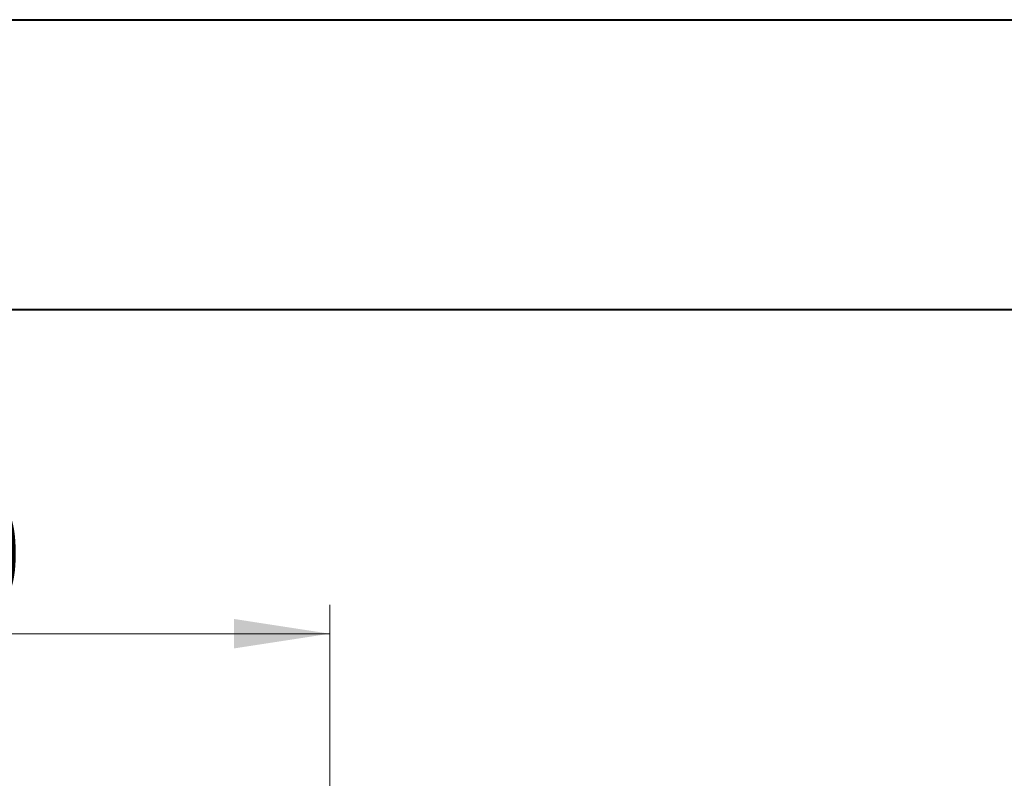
# Model space of a CAD drawing. Header units: millimetres. Extents: x 0 to 420, y 0 to 297.
# Tile 59 of 92: x 88 to 122, y 271 to 297. Entities that reach past the tile are written whole.
import ezdxf

# ---------------------------------------------------------------- set-up
doc = ezdxf.new("R2010")
doc.units = ezdxf.units.MM
doc.styles.add('SLDTEXTSTYLE0', font='TXT', dxfattribs={"width": 0.75})
doc.dimstyles.new('SLDDIMSTYLE4', dxfattribs={"dimtxt": 3.5, "dimasz": 3.302, "dimexe": 0, "dimexo": 0.0625, "dimgap": 0.875, "dimtad": 2, "dimlfac": 2, "dimrnd": 1e-09, "dimzin": 4, "dimdsep": 46, "dimtxsty": 'SLDTEXTSTYLE0', "dimsah": 1, "dimcen": 0.09, "dimadec": 0, "dimazin": 1, "dimtfac": 1, "dimtofl": 0, "dimtmove": 0, "dimatfit": 3, "dimfxl": 1, "dimfrac": 2, "dimtolj": 1, "dimtzin": 12, "dimarcsym": 0})

# ---------------------------------------------------------------- blocks, each defined once
blk = doc.blocks.new('_D_17')
at = {"color": 7, "linetype": 'Continuous', "lineweight": 0}
for p, q in [((71.192, 256.213), (71.192, 277.032)), ((98.987, 256.213), (98.987, 277.032)), ((71.192, 276.032), (98.987, 276.032))]:
    blk.add_line(p, q, dxfattribs=at)
for points in [[(71.192, 276.032), (74.494, 275.524), (74.494, 276.54)], [(98.987, 276.032), (95.685, 276.54), (95.685, 275.524)]]:
    blk.add_solid(points, dxfattribs=at)
at = {"color": 7, "linetype": 'Continuous', "lineweight": 0, "insert": (79.5, 280.544), "char_height": 3.5, "attachment_point": 1, "style": 'SLDTEXTSTYLE0'}
blk.add_mtext('55.60', dxfattribs=at)

msp = doc.modelspace()

# ---------------------------------------------------------------- linework, layer by layer
at = {"color": 7, "linetype": 'Continuous', "lineweight": 40}
for p, q in [((0.07884357, 297.21478016), (420.07884357, 297.21478016)), ((9.54138493, 287.21478016), (410.07884357, 287.21478016))]:
    msp.add_line(p, q, dxfattribs=at)

# ---------------------------------------------------------------- dimensions: what is measured, and where the dimension line sits
at = {"color": 7, "linetype": 'Continuous', "lineweight": 0}
dim = msp.add_linear_dim(base=(98.98683098, 276.03193375), p1=(71.19242087, 255.21292593), p2=(98.98683098, 255.21292593), dimstyle='SLDDIMSTYLE4', dxfattribs=at)
dim.commit()
dim.dimension.update_dxf_attribs({"geometry": '_D_17', "text_midpoint": (85.31914667, 276.03193375), "dimtype": 160})

doc.saveas('drawing.dxf')
